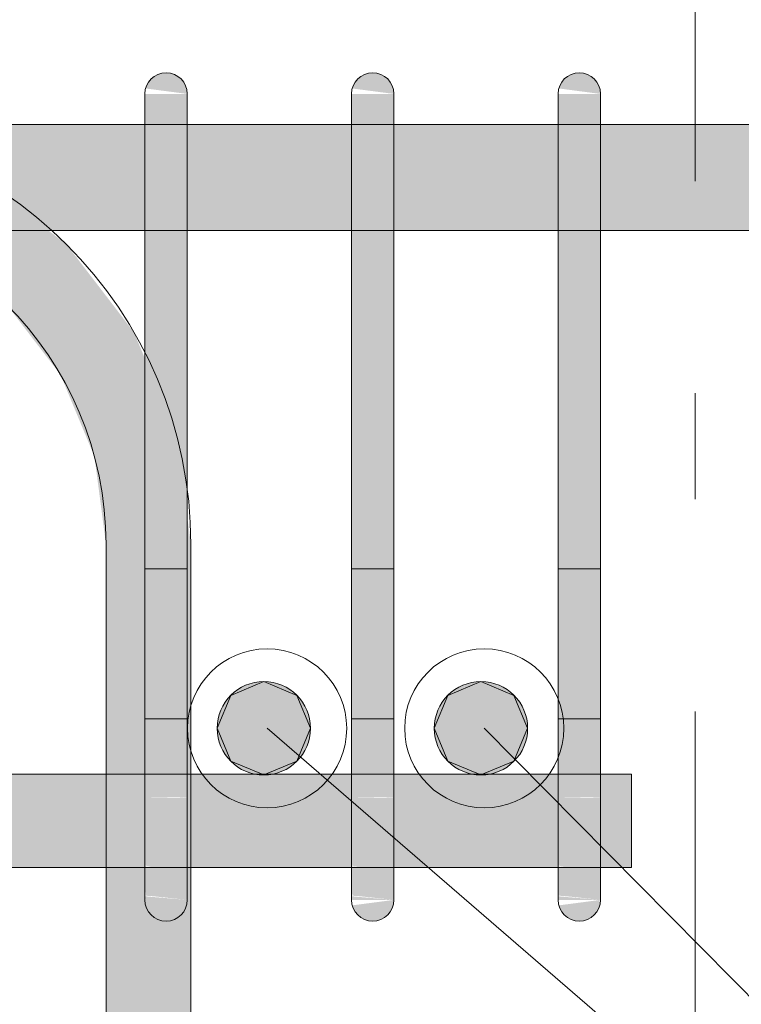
# Model space of a CAD drawing. Header units: millimetres. Extents: x -25607 to 9385, y 1894 to 10168.
# Tile 153 of 181: x 4025 to 4195, y 8675 to 8908. Entities that reach past the tile are written whole.
import ezdxf

# ---------------------------------------------------------------- set-up
doc = ezdxf.new("R2010")
doc.units = ezdxf.units.MM
doc.linetypes.add('Čára osnovy', pattern=[225, 100, -50, 25, -50])
for name, color, linetype, lineweight in [('S-GRID', 1, 'Continuous', 5), ('S-RBAR', 171, 'Continuous', 5), ('S-RBAR-IDEN', 171, 'Continuous', 5)]:
    doc.layers.add(name, color=color, linetype=linetype, lineweight=lineweight)

msp = doc.modelspace()

# ---------------------------------------------------------------- hatches: boundary and pattern name
at = {"layer": 'S-RBAR'}
for points in [[(4064.75, 8890), (4064.58, 8891.29), (4064.08, 8892.5), (4063.28, 8893.54), (4062.25, 8894.33), (4061.04, 8894.83), (4059.75, 8895), (4058.45, 8894.83), (4057.25, 8894.33), (4056.21, 8893.54), (4055.42, 8892.5), (4054.92, 8891.29), (4064.58, 8890.02)], [(4113.44, 8890), (4113.27, 8891.29), (4112.77, 8892.5), (4111.97, 8893.54), (4110.94, 8894.33), (4109.73, 8894.83), (4108.44, 8895), (4107.14, 8894.83), (4105.94, 8894.33), (4104.9, 8893.54), (4104.11, 8892.5), (4103.61, 8891.29), (4113.27, 8890.02)], [(4162.12, 8890), (4161.95, 8891.29), (4161.45, 8892.5), (4160.66, 8893.54), (4159.62, 8894.33), (4158.42, 8894.83), (4157.12, 8895), (4155.83, 8894.83), (4154.62, 8894.33), (4153.59, 8893.54), (4152.79, 8892.5), (4152.3, 8891.29), (4161.95, 8890.02)], [(4064.75, 8865), (4064.75, 8890), (4054.75, 8890), (4054.75, 8865)], [(4113.44, 8865), (4113.44, 8890), (4103.44, 8890), (4103.44, 8865)], [(4162.12, 8865), (4162.12, 8890), (4152.12, 8890), (4152.12, 8865)], [(4064.75, 8725), (4064.75, 8865), (4054.75, 8865), (4054.75, 8725)], [(4113.44, 8725), (4113.44, 8865), (4103.44, 8865), (4103.44, 8725)], [(4162.12, 8725), (4162.12, 8865), (4152.12, 8865), (4152.12, 8725)], [(4082.78, 8729.45), (4090.56, 8732.67), (4093.78, 8740.45), (4090.56, 8748.22), (4082.78, 8751.45), (4075, 8748.22), (4071.78, 8740.45), (4075, 8732.67)], [(4133.95, 8729.45), (4141.73, 8732.67), (4144.95, 8740.45), (4141.73, 8748.22), (4133.95, 8751.45), (4126.17, 8748.22), (4122.95, 8740.45), (4126.17, 8732.67)], [(4059.75, 8695), (4061.04, 8695.17), (4062.25, 8695.67), (4063.28, 8696.46), (4064.08, 8697.5), (4064.58, 8698.71), (4064.58, 8699.98), (4054.92, 8698.71), (4055.42, 8697.5), (4056.21, 8696.46), (4057.25, 8695.67), (4058.45, 8695.17)], [(4108.44, 8695), (4109.73, 8695.17), (4110.94, 8695.67), (4111.97, 8696.46), (4112.77, 8697.5), (4113.27, 8698.71), (4113.27, 8699.98), (4103.61, 8698.71), (4104.11, 8697.5), (4104.9, 8696.46), (4105.94, 8695.67), (4107.14, 8695.17)], [(4157.12, 8695), (4158.42, 8695.17), (4159.62, 8695.67), (4160.66, 8696.46), (4161.45, 8697.5), (4161.95, 8698.71), (4161.95, 8699.98), (4152.3, 8698.71), (4152.79, 8697.5), (4153.59, 8696.46), (4154.62, 8695.67), (4155.83, 8695.17)]]:
    msp.add_hatch(color=256, dxfattribs=at).paths.add_polyline_path(points)
h = msp.add_hatch(color=256, dxfattribs=at)
h.paths.add_polyline_path([(4065.59, 8783.8), (4064.75, 8790.21), (4064.75, 8783.8)])
h.paths.add_polyline_path([(4050.47, 8783.8), (4054.75, 8783.8), (4054.75, 8827.64), (4052.19, 8833.8), (4036.3, 8854.51), (4032.02, 8857.8), (4016.06, 8857.8), (4016.06, 8845.05), (4022.16, 8840.37), (4034.87, 8823.8), (4042.87, 8804.51), (4045.59, 8783.8)])
h.paths.add_polyline_path([(4006.06, 8852.73), (4006.06, 8857.8), (3994.2, 8857.8), (4005.59, 8853.09)])
h.paths.add_polyline_path([(3973.19, 8882.8), (3967.37, 8883.57), (3967.37, 8882.8)])
h = msp.add_hatch(color=256, dxfattribs=at)
h.paths.add_polyline_path([(5938.19, 8857.8), (5969.21, 8857.8), (5969.21, 8882.8), (5785.06, 8882.8), (5785.06, 8857.8), (5894.29, 8857.8)])
h.paths.add_polyline_path([(4016.06, 8857.8), (4054.75, 8857.8), (4054.75, 8882.8), (4016.06, 8882.8), (4016.06, 8865)])
h.paths.add_polyline_path([(4651.63, 8857.8), (4730.74, 8857.8), (4730.74, 8882.8), (4651.63, 8882.8), (4651.63, 8865)])
h.paths.add_polyline_path([(1019.44, 8857.8), (1209.04, 8857.8), (1209.04, 8882.8), (1019.44, 8882.8), (1019.44, 8865)])
h.paths.add_polyline_path([(4006.06, 8857.8), (4006.06, 8882.8), (3967.37, 8882.8), (3967.37, 8857.8)])
h.paths.add_polyline_path([(4621.18, 8857.8), (4641.63, 8857.8), (4641.63, 8882.8), (4551.63, 8882.8), (4551.63, 8857.8), (4577.28, 8857.8)])
h.paths.add_polyline_path([(4064.75, 8857.8), (4103.44, 8857.8), (4103.44, 8882.8), (4064.75, 8882.8), (4064.75, 8865)])
h.paths.add_polyline_path([(1219.04, 8857.8), (1408.65, 8857.8), (1408.65, 8882.8), (1219.04, 8882.8), (1219.04, 8865)])
h.paths.add_polyline_path([(5775.06, 8857.8), (5775.06, 8882.8), (5585.68, 8882.8), (5585.68, 8857.8), (5762.59, 8857.8)])
h.paths.add_polyline_path([(2909.06, 8857.8), (2923.16, 8857.8), (2923.16, 8882.8), (2834.64, 8882.8), (2834.64, 8857.8)])
h.paths.add_polyline_path([(3957.37, 8857.8), (3957.37, 8882.8), (3918.68, 8882.8), (3918.77, 8857.8)])
h.paths.add_polyline_path([(2933.16, 8857.8), (3021.68, 8857.8), (3021.68, 8882.8), (2933.16, 8882.8), (2933.16, 8865)])
h.paths.add_polyline_path([(4113.44, 8857.8), (4152.12, 8857.8), (4152.12, 8882.8), (4113.44, 8882.8), (4113.44, 8865)])
h.paths.add_polyline_path([(3031.68, 8857.8), (3120.2, 8857.8), (3120.2, 8882.8), (3031.68, 8882.8), (3031.68, 8865)])
h.paths.add_polyline_path([(5575.68, 8857.8), (5575.68, 8882.8), (5386.3, 8882.8), (5386.3, 8857.8), (5543.08, 8857.8)])
h.paths.add_polyline_path([(3908.68, 8857.8), (3908.68, 8882.8), (3869.99, 8882.8), (3869.99, 8857.8), (3874.87, 8857.8)])
h.paths.add_polyline_path([(4162.12, 8857.8), (4200.81, 8857.8), (4200.81, 8882.8), (4162.12, 8882.8), (4162.12, 8865)])
h.paths.add_polyline_path([(2824.64, 8857.8), (2824.64, 8882.8), (2736.12, 8882.8), (2736.12, 8857.8), (2821.26, 8857.8)])
h.paths.add_polyline_path([(1418.65, 8857.8), (1608.25, 8857.8), (1608.25, 8882.8), (1418.65, 8882.8), (1418.65, 8865)])
h.paths.add_polyline_path([(1618.25, 8857.8), (1807.85, 8857.8), (1807.85, 8882.8), (1618.25, 8882.8), (1618.25, 8865)])
h.paths.add_polyline_path([(3859.99, 8857.8), (3859.99, 8882.8), (3821.3, 8882.8), (3821.3, 8857.8), (3830.97, 8857.8)])
h.paths.add_polyline_path([(5376.3, 8857.8), (5376.3, 8882.8), (5186.3, 8882.8), (5186.3, 8857.8), (5367.48, 8857.8)])
h.paths.add_polyline_path([(3130.2, 8857.8), (3218.71, 8857.8), (3218.71, 8882.8), (3130.2, 8882.8), (3130.2, 8865)])
h.paths.add_polyline_path([(4210.81, 8857.8), (4249.5, 8857.8), (4249.5, 8882.8), (4210.81, 8882.8), (4210.81, 8865)])
h.paths.add_polyline_path([(4541.63, 8857.8), (4541.63, 8882.8), (4502.94, 8882.8), (4502.94, 8857.8), (4533.37, 8857.8)])
h.paths.add_polyline_path([(4740.74, 8857.8), (4819.86, 8857.8), (4819.86, 8882.8), (4740.74, 8882.8), (4740.74, 8865)])
h.paths.add_polyline_path([(3811.3, 8857.8), (3811.3, 8882.8), (3721.3, 8882.8), (3721.3, 8857.8), (3787.07, 8857.8)])
h.paths.add_polyline_path([(5176.3, 8857.8), (5176.3, 8882.8), (5097.19, 8882.8), (5097.19, 8857.8), (5104.08, 8857.8)])
h.paths.add_polyline_path([(1817.85, 8857.8), (2007.45, 8857.8), (2007.45, 8882.8), (1817.85, 8882.8), (1817.85, 8865)])
h.paths.add_polyline_path([(4259.5, 8857.8), (4298.19, 8857.8), (4298.19, 8882.8), (4259.5, 8882.8), (4259.5, 8865)])
h.paths.add_polyline_path([(3711.3, 8857.8), (3711.3, 8882.8), (3622.79, 8882.8), (3622.79, 8857.8), (3699.27, 8857.8)])
h.paths.add_polyline_path([(2017.45, 8857.8), (2207.05, 8857.8), (2207.05, 8882.8), (2017.45, 8882.8), (2017.45, 8865)])
h.paths.add_polyline_path([(4308.19, 8857.8), (4346.88, 8857.8), (4346.88, 8882.8), (4308.19, 8882.8), (4308.19, 8865)])
h.paths.add_polyline_path([(5087.19, 8857.8), (5087.19, 8882.8), (5008.08, 8882.8), (5008.08, 8857.8), (5060.18, 8857.8)])
h.paths.add_polyline_path([(3612.79, 8857.8), (3612.79, 8882.8), (3524.27, 8882.8), (3524.27, 8857.8), (3611.47, 8857.8)])
h.paths.add_polyline_path([(2217.05, 8857.8), (2332.05, 8857.8), (2332.05, 8882.8), (2217.05, 8882.8), (2217.05, 8865)])
h.paths.add_polyline_path([(4356.88, 8857.8), (4395.57, 8857.8), (4395.57, 8882.8), (4356.88, 8882.8), (4356.88, 8865)])
h.paths.add_polyline_path([(4998.08, 8857.8), (4998.08, 8882.8), (4918.97, 8882.8), (4918.97, 8857.8), (4972.38, 8857.8)])
h.paths.add_polyline_path([(3514.27, 8857.8), (3514.27, 8882.8), (3425.75, 8882.8), (3425.75, 8857.8), (3479.77, 8857.8)])
h.paths.add_polyline_path([(2342.05, 8857.8), (2430.57, 8857.8), (2430.57, 8882.8), (2342.05, 8882.8), (2342.05, 8865)])
h.paths.add_polyline_path([(3228.71, 8857.8), (3317.23, 8857.8), (3317.23, 8882.8), (3228.71, 8882.8), (3228.71, 8865)])
h.paths.add_polyline_path([(3415.75, 8857.8), (3415.75, 8882.8), (3327.23, 8882.8), (3327.23, 8857.8), (3391.96, 8857.8)])
h.paths.add_polyline_path([(2440.57, 8857.8), (2529.09, 8857.8), (2529.09, 8882.8), (2440.57, 8882.8), (2440.57, 8865)])
h.paths.add_polyline_path([(4908.97, 8857.8), (4908.97, 8882.8), (4829.86, 8882.8), (4829.86, 8857.8), (4884.58, 8857.8)])
h.paths.add_polyline_path([(4405.57, 8857.8), (4444.26, 8857.8), (4444.26, 8882.8), (4405.57, 8882.8), (4405.57, 8865)])
h.paths.add_polyline_path([(2726.12, 8857.8), (2726.12, 8882.8), (2637.61, 8882.8), (2637.61, 8857.8), (2645.66, 8857.8)])
h.paths.add_polyline_path([(2539.09, 8857.8), (2627.61, 8857.8), (2627.61, 8882.8), (2539.09, 8882.8), (2539.09, 8865)])
h.paths.add_polyline_path([(4454.26, 8857.8), (4492.94, 8857.8), (4492.94, 8882.8), (4454.26, 8882.8), (4454.26, 8865)])
h = msp.add_hatch(color=256, dxfattribs=at)
h.paths.add_polyline_path([(4062.49, 7882.8), (4065.59, 7882.8), (4065.59, 7916), (4062.49, 7916)])
h.paths.add_polyline_path([(4062.49, 7924), (4065.59, 7924), (4065.59, 8016), (4062.49, 8016)])
h.paths.add_polyline_path([(4065.59, 8024), (4065.59, 8116), (4062.49, 8116), (4062.49, 8024)])
h.paths.add_polyline_path([(4062.49, 8124), (4065.59, 8124), (4065.59, 8216), (4062.49, 8216)])
h.paths.add_polyline_path([(4062.49, 8224), (4065.59, 8224), (4065.59, 8316), (4062.49, 8316), (4062.49, 8299.1)])
h.paths.add_polyline_path([(4065.59, 8324), (4065.59, 8416), (4062.49, 8416), (4062.49, 8324)])
h.paths.add_polyline_path([(4062.49, 8424), (4065.59, 8424), (4065.59, 8516), (4062.49, 8516)])
h.paths.add_polyline_path([(4065.59, 8524), (4065.59, 8616), (4062.49, 8616), (4062.49, 8524)])
h.paths.add_polyline_path([(4062.49, 8624), (4065.59, 8624), (4065.59, 8707.64), (4064.75, 8707.64), (4064.75, 8700), (4054.75, 8700), (4054.75, 8707.64), (4045.59, 8707.64), (4045.59, 8660), (4062.49, 8660), (4062.49, 8631.69)])
h.paths.add_polyline_path([(4059.75, 8695), (4058.45, 8695.17), (4057.25, 8695.67), (4056.21, 8696.46), (4055.42, 8697.5), (4054.92, 8698.71), (4064.75, 8700), (4064.58, 8698.71), (4064.08, 8697.5), (4063.28, 8696.46), (4062.25, 8695.67), (4061.04, 8695.17)])
h.paths.add_polyline_path([(4054.75, 8729.64), (4054.75, 8783.8), (4045.59, 8783.8), (4045.59, 8729.64), (4050.47, 8729.64)])
h.paths.add_polyline_path([(4064.75, 8729.64), (4065.59, 8729.88), (4065.59, 8783.8), (4064.75, 8783.8), (4064.75, 8729.88)])
h = msp.add_hatch(color=256, dxfattribs=at)
edge = h.paths.add_edge_path()
edge.add_arc((4082.78, 8740.45), 11, 0, 360)
h = msp.add_hatch(color=256, dxfattribs=at)
edge = h.paths.add_edge_path()
edge.add_arc((4133.95, 8740.45), 11, 0, 360)
h = msp.add_hatch(color=256, dxfattribs=at)
h.paths.add_polyline_path([(-1905.56, 8707.64), (-1885.56, 8707.92), (-1885.56, 8729.64), (-1905.56, 8729.64), (-1905.56, 8714.83)])
h.paths.add_polyline_path([(1021.34, 8707.64), (1209.04, 8707.92), (1209.04, 8729.64), (1019.44, 8729.64), (1019.44, 8707.64)])
h.paths.add_polyline_path([(1219.04, 8707.64), (1408.65, 8707.92), (1408.65, 8729.64), (1219.04, 8729.64), (1219.04, 8707.92)])
h.paths.add_polyline_path([(1009.44, 8707.64), (1009.44, 8729.64), (819.84, 8729.64), (819.84, 8707.64), (977.44, 8707.64)])
h.paths.add_polyline_path([(809.84, 8707.64), (809.84, 8729.64), (620.24, 8729.64), (620.24, 8707.64), (801.84, 8707.64)])
h.paths.add_polyline_path([(-1832.27, 8707.64), (-1798.99, 8707.92), (-1798.99, 8729.64), (-1832.27, 8729.64), (-1832.27, 8707.92)])
h.paths.add_polyline_path([(1418.65, 8707.64), (1608.25, 8707.92), (1608.25, 8729.64), (1418.65, 8729.64), (1418.65, 8707.92)])
h.paths.add_polyline_path([(4152.12, 8707.64), (4152.12, 8729.64), (4113.44, 8729.64), (4113.44, 8707.64), (4138.27, 8707.64)])
h.paths.add_polyline_path([(1618.25, 8707.64), (1807.85, 8707.92), (1807.85, 8729.64), (1618.25, 8729.64), (1618.25, 8707.92)])
h.paths.add_polyline_path([(4169.44, 8707.64), (4169.44, 8729.64), (4162.12, 8729.64), (4162.12, 8707.64)])
h.paths.add_polyline_path([(610.24, 8707.64), (610.24, 8729.64), (420.64, 8729.64), (420.64, 8707.64), (582.34, 8707.64)])
h.paths.add_polyline_path([(410.64, 8707.64), (410.64, 8729.64), (221.04, 8729.64), (221.04, 8707.64), (406.74, 8707.64)])
h.paths.add_polyline_path([(-1842.27, 8707.64), (-1842.27, 8729.64), (-1875.56, 8729.64), (-1875.56, 8707.64)])
h.paths.add_polyline_path([(1817.85, 8707.64), (2007.45, 8707.92), (2007.45, 8729.64), (1817.85, 8729.64), (1817.85, 8707.92)])
h.paths.add_polyline_path([(2017.45, 8707.64), (2207.05, 8707.92), (2207.05, 8729.64), (2017.45, 8729.64), (2017.45, 8707.92)])
h.paths.add_polyline_path([(4103.44, 8707.64), (4103.44, 8729.64), (4064.75, 8729.64), (4064.75, 8707.64), (4094.37, 8707.64)])
h.paths.add_polyline_path([(211.04, 8707.64), (211.04, 8729.64), (21.43, 8729.64), (21.43, 8707.64), (187.24, 8707.64)])
h.paths.add_polyline_path([(2217.05, 8707.64), (2332.05, 8707.92), (2332.05, 8729.64), (2217.05, 8729.64), (2217.05, 8707.92)])
h.paths.add_polyline_path([(11.43, 8707.64), (11.43, 8729.64), (-178.17, 8729.64), (-178.17, 8707.64), (-32.27, 8707.64)])
h.paths.add_polyline_path([(-1788.99, 8707.64), (-1755.71, 8707.92), (-1755.71, 8729.64), (-1788.99, 8729.64), (-1788.99, 8707.92)])
h.paths.add_polyline_path([(-188.17, 8707.64), (-188.17, 8729.64), (-303.17, 8729.64), (-303.17, 8707.64), (-207.87, 8707.64)])
h.paths.add_polyline_path([(2342.05, 8707.64), (2430.57, 8707.92), (2430.57, 8729.64), (2342.05, 8729.64), (2342.05, 8707.92)])
h.paths.add_polyline_path([(4054.75, 8707.64), (4054.75, 8729.64), (4016.06, 8729.64), (4016.06, 8707.64), (4050.47, 8707.64)])
h.paths.add_polyline_path([(2440.57, 8707.64), (2529.09, 8707.92), (2529.09, 8729.64), (2440.57, 8729.64), (2440.57, 8707.92)])
h.paths.add_polyline_path([(-313.17, 8707.64), (-313.17, 8729.64), (-400.61, 8729.64), (-400.61, 8707.64), (-339.57, 8707.64)])
h.paths.add_polyline_path([(2539.09, 8707.64), (2627.61, 8707.92), (2627.61, 8729.64), (2539.09, 8729.64), (2539.09, 8707.92)])
h.paths.add_polyline_path([(-410.61, 8707.64), (-410.61, 8729.64), (-498.06, 8729.64), (-498.06, 8707.64), (-427.37, 8707.64)])
h.paths.add_polyline_path([(2637.61, 8707.64), (2726.12, 8707.92), (2726.12, 8729.64), (2637.61, 8729.64), (2637.61, 8707.92)])
h.paths.add_polyline_path([(-508.06, 8707.64), (-508.06, 8729.64), (-595.51, 8729.64), (-595.51, 8707.64), (-515.17, 8707.64)])
h.paths.add_polyline_path([(-1745.71, 8707.64), (-1712.42, 8707.92), (-1712.42, 8729.64), (-1745.71, 8729.64), (-1745.71, 8707.92)])
h.paths.add_polyline_path([(3967.37, 8707.64), (4006.06, 8707.92), (4006.06, 8729.64), (3967.37, 8729.64), (3967.37, 8707.92)])
h.paths.add_polyline_path([(2736.12, 8707.64), (2824.64, 8707.92), (2824.64, 8729.64), (2736.12, 8729.64), (2736.12, 8707.92)])
h.paths.add_polyline_path([(-605.51, 8707.64), (-605.51, 8729.64), (-692.95, 8729.64), (-692.95, 8707.64), (-646.87, 8707.64)])
h.paths.add_polyline_path([(2834.64, 8707.64), (2923.16, 8707.92), (2923.16, 8729.64), (2834.64, 8729.64), (2834.64, 8707.92)])
h.paths.add_polyline_path([(-702.95, 8707.64), (-702.95, 8729.64), (-790.4, 8729.64), (-790.4, 8707.64), (-734.67, 8707.64)])
h.paths.add_polyline_path([(3957.37, 8707.64), (3957.37, 8729.64), (3918.68, 8729.64), (3918.77, 8707.64)])
h.paths.add_polyline_path([(2933.16, 8707.64), (3021.68, 8707.92), (3021.68, 8729.64), (2933.16, 8729.64), (2933.16, 8707.92)])
h.paths.add_polyline_path([(-800.4, 8707.64), (-800.4, 8729.64), (-887.85, 8729.64), (-887.85, 8707.64), (-822.47, 8707.64)])
h.paths.add_polyline_path([(3031.68, 8707.64), (3120.2, 8707.92), (3120.2, 8729.64), (3031.68, 8729.64), (3031.68, 8707.92)])
h.paths.add_polyline_path([(-1702.42, 8707.64), (-1677.42, 8707.92), (-1677.42, 8729.64), (-1702.42, 8729.64), (-1702.42, 8707.92)])
h.paths.add_polyline_path([(-897.85, 8707.64), (-897.85, 8729.64), (-985.29, 8729.64), (-985.29, 8707.64), (-910.27, 8707.64)])
h.paths.add_polyline_path([(3908.68, 8707.64), (3908.68, 8729.64), (3869.99, 8729.64), (3869.99, 8707.64), (3874.87, 8707.64)])
h.paths.add_polyline_path([(3130.2, 8707.64), (3218.71, 8707.92), (3218.71, 8729.64), (3130.2, 8729.64), (3130.2, 8707.92)])
h.paths.add_polyline_path([(-995.29, 8707.64), (-995.29, 8729.64), (-1082.74, 8729.64), (-1082.74, 8707.64), (-998.07, 8707.64)])
h.paths.add_polyline_path([(3228.71, 8707.64), (3317.23, 8707.92), (3317.23, 8729.64), (3228.71, 8729.64), (3228.71, 8707.92)])
h.paths.add_polyline_path([(-1092.74, 8707.64), (-1092.74, 8729.64), (-1180.19, 8729.64), (-1180.19, 8707.64), (-1129.78, 8707.64)])
h.paths.add_polyline_path([(3327.23, 8707.64), (3415.75, 8707.92), (3415.75, 8729.64), (3327.23, 8729.64), (3327.23, 8707.92)])
h.paths.add_polyline_path([(-1667.42, 8707.64), (-1579.97, 8707.92), (-1579.97, 8729.64), (-1667.42, 8729.64), (-1667.42, 8707.92)])
h.paths.add_polyline_path([(-1190.19, 8707.64), (-1190.19, 8729.64), (-1277.63, 8729.64), (-1277.63, 8707.64), (-1217.58, 8707.64)])
h.paths.add_polyline_path([(3859.99, 8707.64), (3859.99, 8729.64), (3821.3, 8729.64), (3821.3, 8707.64), (3830.97, 8707.64)])
h.paths.add_polyline_path([(3425.75, 8707.64), (3514.27, 8707.92), (3514.27, 8729.64), (3425.75, 8729.64), (3425.75, 8707.92)])
h.paths.add_polyline_path([(-1287.63, 8707.64), (-1287.63, 8729.64), (-1375.08, 8729.64), (-1375.08, 8707.64), (-1305.38, 8707.64)])
h.paths.add_polyline_path([(3524.27, 8707.64), (3612.79, 8707.92), (3612.79, 8729.64), (3524.27, 8729.64), (3524.27, 8707.92)])
h.paths.add_polyline_path([(-1385.08, 8707.64), (-1385.08, 8729.64), (-1472.53, 8729.64), (-1472.53, 8707.64), (-1393.18, 8707.64)])
h.paths.add_polyline_path([(3622.79, 8707.64), (3711.3, 8707.92), (3711.3, 8729.64), (3622.79, 8729.64), (3622.79, 8707.92)])
h.paths.add_polyline_path([(3811.3, 8707.64), (3811.3, 8729.64), (3721.3, 8729.64), (3721.3, 8707.64), (3787.07, 8707.64)])
h.paths.add_polyline_path([(-1482.53, 8707.64), (-1482.53, 8729.64), (-1569.97, 8729.64), (-1569.97, 8707.64), (-1524.88, 8707.64)])
h = msp.add_hatch(color=256, dxfattribs=at)
h.paths.add_polyline_path([(4064.75, 8703.08), (4064.75, 8703.74), (4063.39, 8703.89), (4062.55, 8703.51)])
h.paths.add_polyline_path([(4059.26, 8705.53), (4057.57, 8707.49), (4054.75, 8707.92), (4054.75, 8706.75)])
h.paths.add_polyline_path([(4064.75, 8711.72), (4064.75, 8713.44), (4054.75, 8715.43), (4054.75, 8714.83), (4055.55, 8714.83), (4059.47, 8711.91)])
h.paths.add_polyline_path([(4054.75, 8724.03), (4064.75, 8724.24), (4064.75, 8725), (4054.75, 8725)])
h = msp.add_hatch(color=256, dxfattribs=at)
h.paths.add_polyline_path([(4059.75, 8700), (4064.75, 8700), (4054.75, 8700.85), (4054.92, 8700)])
h.paths.add_polyline_path([(4064.75, 8700), (4064.75, 8703.08), (4062.55, 8703.51), (4063.39, 8703.89), (4064.75, 8703.74), (4064.75, 8711.72), (4060.22, 8711.99), (4055.7, 8714.83), (4054.75, 8714.83), (4054.75, 8708.15), (4057.72, 8707.32), (4059.26, 8705.53), (4054.75, 8706.75), (4054.92, 8700.99), (4056.83, 8700.85), (4061.04, 8700.4)])
h.paths.add_polyline_path([(4064.75, 8713.44), (4064.75, 8724.24), (4062.72, 8724.03), (4054.75, 8724.03), (4054.75, 8715.43), (4057.76, 8714.83)])
h = msp.add_hatch(color=256, dxfattribs=at)
h.paths.add_polyline_path([(4113.44, 8703.08), (4113.44, 8703.74), (4112.08, 8703.89), (4111.23, 8703.51)])
h.paths.add_polyline_path([(4107.95, 8705.53), (4106.26, 8707.49), (4103.44, 8707.92), (4103.44, 8706.75)])
h.paths.add_polyline_path([(4113.44, 8711.72), (4113.44, 8713.44), (4103.44, 8715.43), (4103.44, 8714.83), (4104.24, 8714.83), (4108.16, 8711.91)])
h.paths.add_polyline_path([(4103.44, 8724.03), (4113.44, 8724.24), (4113.44, 8725), (4103.44, 8725)])
h = msp.add_hatch(color=256, dxfattribs=at)
h.paths.add_polyline_path([(4113.44, 8700), (4113.44, 8703.08), (4111.23, 8703.51), (4112.08, 8703.89), (4113.44, 8703.74), (4113.44, 8711.72), (4108.91, 8711.99), (4104.39, 8714.83), (4103.44, 8714.83), (4103.44, 8708.15), (4106.41, 8707.32), (4107.95, 8705.53), (4103.44, 8706.75), (4103.61, 8700.99), (4105.52, 8700.85), (4109.73, 8700.4)])
h.paths.add_polyline_path([(4108.44, 8700), (4113.44, 8700), (4103.44, 8700.85), (4103.61, 8700)])
h.paths.add_polyline_path([(4113.44, 8713.44), (4113.44, 8724.24), (4111.41, 8724.03), (4103.44, 8724.03), (4103.44, 8715.43), (4106.45, 8714.83)])
h = msp.add_hatch(color=256, dxfattribs=at)
h.paths.add_polyline_path([(4162.12, 8703.08), (4162.12, 8703.74), (4160.77, 8703.89), (4159.92, 8703.51)])
h.paths.add_polyline_path([(4156.63, 8705.53), (4154.95, 8707.49), (4152.12, 8707.92), (4152.12, 8706.75)])
h.paths.add_polyline_path([(4162.12, 8711.72), (4162.12, 8713.44), (4152.12, 8715.43), (4152.12, 8714.83), (4152.93, 8714.83), (4156.85, 8711.91)])
h.paths.add_polyline_path([(4152.12, 8724.03), (4162.12, 8724.24), (4162.12, 8725), (4152.12, 8725)])
h = msp.add_hatch(color=256, dxfattribs=at)
h.paths.add_polyline_path([(4162.12, 8700), (4162.12, 8703.08), (4159.92, 8703.51), (4160.77, 8703.89), (4162.12, 8703.74), (4162.12, 8711.72), (4157.59, 8711.99), (4153.08, 8714.83), (4152.12, 8714.83), (4152.12, 8708.15), (4155.1, 8707.32), (4156.63, 8705.53), (4152.12, 8706.75), (4152.3, 8700.99), (4154.21, 8700.85), (4158.42, 8700.4)])
h.paths.add_polyline_path([(4157.12, 8700), (4162.12, 8700), (4152.12, 8700.85), (4152.3, 8700)])
h.paths.add_polyline_path([(4162.12, 8713.44), (4162.12, 8724.24), (4160.1, 8724.03), (4152.12, 8724.03), (4152.12, 8715.43), (4155.14, 8714.83)])

# ---------------------------------------------------------------- linework, layer by layer
at = {"layer": 'S-GRID', "linetype": 'Čára osnovy', "lineweight": 9}
msp.add_line((4184.44, 1894.44), (4184.44, 9632.52), dxfattribs=at)
at = {"layer": 'S-RBAR'}
for p, q in [((4054.75, 8865), (4054.75, 8890)), ((4054.75, 8865), (4054.75, 8890)), ((4064.75, 8865), (4064.75, 8890)), ((4064.75, 8865), (4064.75, 8890)), ((4103.44, 8865), (4103.44, 8890)), ((4103.44, 8865), (4103.44, 8890)), ((4113.44, 8865), (4113.44, 8890)), ((4113.44, 8865), (4113.44, 8890)), ((4152.12, 8865), (4152.12, 8890)), ((4152.12, 8865), (4152.12, 8890)), ((4162.12, 8865), (4162.12, 8890)), ((4162.12, 8865), (4162.12, 8890)), ((1019.4, 8882.8), (5969.21, 8882.8)), ((1019.4, 8882.8), (5969.21, 8882.8)), ((1019.4, 8882.8), (5969.21, 8882.8)), ((4054.75, 8725), (4054.75, 8865)), ((4054.75, 8865), (4054.75, 8725)), ((4064.75, 8725), (4064.75, 8865)), ((4064.75, 8865), (4064.75, 8725)), ((4103.44, 8725), (4103.44, 8865)), ((4103.44, 8865), (4103.44, 8725)), ((4113.44, 8725), (4113.44, 8865)), ((4113.44, 8865), (4113.44, 8725)), ((4152.12, 8725), (4152.12, 8865)), ((4152.12, 8865), (4152.12, 8725)), ((4162.12, 8725), (4162.12, 8865)), ((4162.12, 8865), (4162.12, 8725)), ((1019.4, 8857.8), (5969.21, 8857.8)), ((1019.4, 8857.8), (5969.21, 8857.8)), ((1019.4, 8857.8), (5969.21, 8857.8)), ((4045.59, 7882.8), (4045.59, 8783.8)), ((4045.59, 7882.8), (4045.59, 8783.8)), ((4065.59, 7882.8), (4065.59, 8783.8)), ((4065.59, 7882.8), (4065.59, 8783.8)), ((4054.75, 8778.03), (4054.75, 8742.68)), ((4054.75, 8778.03), (4064.75, 8778.03)), ((4064.75, 8778.03), (4064.75, 8742.68)), ((4103.44, 8778.03), (4103.44, 8742.68)), ((4103.44, 8778.03), (4113.44, 8778.03)), ((4113.44, 8778.03), (4113.44, 8742.68)), ((4152.12, 8778.03), (4152.12, 8742.68)), ((4152.12, 8778.03), (4162.12, 8778.03)), ((4162.12, 8778.03), (4162.12, 8742.68)), ((4082.78, 8751.45), (4075, 8748.22)), ((4090.56, 8748.22), (4082.78, 8751.45)), ((4133.95, 8751.45), (4126.17, 8748.22)), ((4141.73, 8748.22), (4133.95, 8751.45)), ((4075, 8748.22), (4071.78, 8740.45)), ((4093.78, 8740.45), (4090.56, 8748.22)), ((4126.17, 8748.22), (4122.95, 8740.45)), ((4144.95, 8740.45), (4141.73, 8748.22)), ((4054.75, 8700), (4054.75, 8742.68)), ((4064.75, 8742.68), (4054.75, 8742.68)), ((4054.75, 8707.32), (4054.75, 8742.68)), ((4064.75, 8700), (4064.75, 8742.68)), ((4064.75, 8707.32), (4064.75, 8742.68)), ((4103.44, 8700), (4103.44, 8742.68)), ((4113.44, 8742.68), (4103.44, 8742.68)), ((4103.44, 8707.32), (4103.44, 8742.68)), ((4113.44, 8700), (4113.44, 8742.68)), ((4113.44, 8707.32), (4113.44, 8742.68)), ((4152.12, 8700), (4152.12, 8742.68)), ((4162.12, 8742.68), (4152.12, 8742.68)), ((4152.12, 8707.32), (4152.12, 8742.68)), ((4162.12, 8700), (4162.12, 8742.68)), ((4162.12, 8707.32), (4162.12, 8742.68)), ((4071.78, 8740.45), (4075, 8732.67)), ((4090.56, 8732.67), (4093.78, 8740.45)), ((4122.95, 8740.45), (4126.17, 8732.67)), ((4141.73, 8732.67), (4144.95, 8740.45)), ((4075, 8732.67), (4082.78, 8729.45)), ((4082.78, 8729.45), (4090.56, 8732.67)), ((4126.17, 8732.67), (4133.95, 8729.45)), ((4133.95, 8729.45), (4141.73, 8732.67)), ((4169.44, 8729.64), (-1905.56, 8729.64)), ((4169.44, 8729.64), (-1905.56, 8729.64)), ((4169.44, 8729.64), (-1905.56, 8729.64)), ((4169.44, 8729.64), (4169.44, 8707.64)), ((4169.44, 8729.64), (4169.44, 8707.64)), ((4169.44, 8729.64), (4169.44, 8707.64)), ((4054.75, 8700), (4054.75, 8725)), ((4054.75, 8707.32), (4054.75, 8725)), ((4064.75, 8700), (4064.75, 8725)), ((4064.75, 8700), (4064.75, 8725)), ((4103.44, 8700), (4103.44, 8725)), ((4103.44, 8707.32), (4103.44, 8725)), ((4113.44, 8700), (4113.44, 8725)), ((4113.44, 8700), (4113.44, 8725)), ((4152.12, 8700), (4152.12, 8725)), ((4152.12, 8707.32), (4152.12, 8725)), ((4162.12, 8700), (4162.12, 8725)), ((4162.12, 8700), (4162.12, 8725)), ((4169.44, 8707.64), (-1905.56, 8707.64)), ((4169.44, 8707.64), (-1905.56, 8707.64)), ((4169.44, 8707.64), (-1905.56, 8707.64)), ((4054.75, 8700.85), (4054.75, 8707.32)), ((4054.75, 8700.85), (4054.75, 8707.32)), ((4064.75, 8700), (4064.75, 8707.32)), ((4103.44, 8700.85), (4103.44, 8707.32)), ((4103.44, 8700.85), (4103.44, 8707.32)), ((4113.44, 8700), (4113.44, 8707.32)), ((4152.12, 8700.85), (4152.12, 8707.32)), ((4152.12, 8700.85), (4152.12, 8707.32)), ((4162.12, 8700), (4162.12, 8707.32))]:
    msp.add_line(p, q, dxfattribs=at)
for centre in [(4082.78, 8740.45), (4133.95, 8740.45)]:
    msp.add_circle(centre, 11, dxfattribs=at)
for centre, radius, start, end in [((4059.75, 8890), 5, 0, 180), ((4059.75, 8890), 5, 0, 180), ((4108.44, 8890), 5, 0, 180), ((4108.44, 8890), 5, 0, 180), ((4157.12, 8890), 5, 0, 180), ((4157.12, 8890), 5, 0, 180), ((3965.59, 8783.8), 100, 360, 90), ((3965.59, 8783.8), 100, 360, 90), ((3965.59, 8783.8), 80, 360, 90), ((3965.59, 8783.8), 80, 360, 90), ((4059.75, 8700), 5, 180, 0), ((4059.75, 8700), 5, 180, 0), ((4059.75, 8700), 5, 180, 0), ((4108.44, 8700), 5, 180, 0), ((4108.44, 8700), 5, 180, 0), ((4108.44, 8700), 5, 180, 0), ((4157.12, 8700), 5, 180, 0), ((4157.12, 8700), 5, 180, 0), ((4157.12, 8700), 5, 180, 0)]:
    msp.add_arc(centre, radius, start, end, dxfattribs=at)
at = {"layer": 'S-RBAR-IDEN'}
for p in [(4083.56, 8740.45), (4134.73, 8740.45)]:
    msp.add_line(p, (4434.47, 8437.3), dxfattribs=at)
for centre in [(4083.56, 8740.45), (4134.73, 8740.45)]:
    msp.add_circle(centre, 18.75, dxfattribs=at)

doc.saveas('drawing.dxf')
